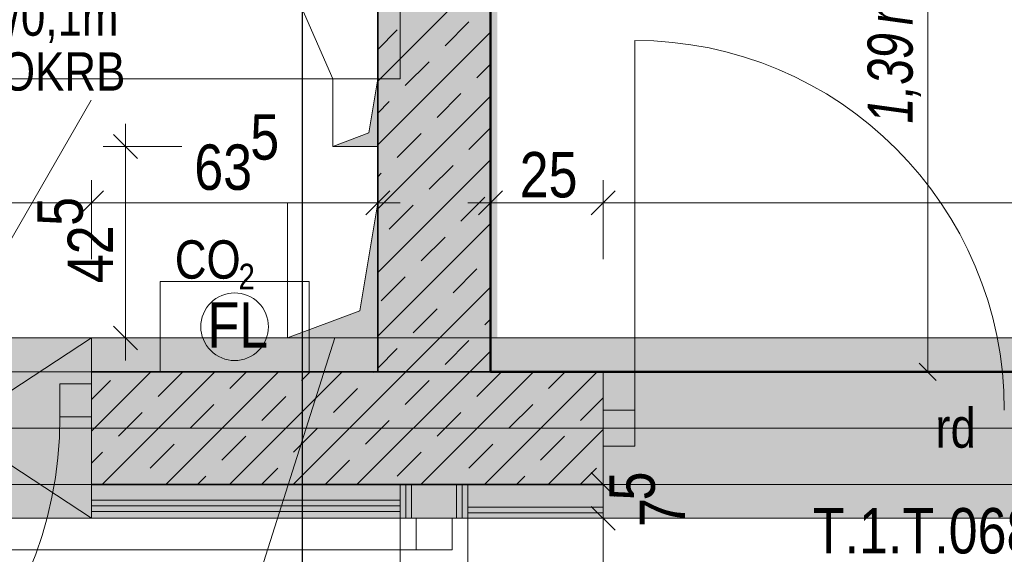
# Model space of a CAD drawing. Extents: x -620 to 300, y 62 to 1107.
# Tile 99 of 256: x -61 to -18, y 821 to 845. Entities that reach past the tile are written whole.
import ezdxf
from ezdxf.lldxf.tags import DXFTag

# ---------------------------------------------------------------- set-up
doc = ezdxf.new("R2010")
doc.units = 0
doc.layers.get('0').update_dxf_attribs({"lineweight": 35})
for name, color, linetype, lineweight, true_color in [('00 -Bauelemente -Dämmung innen', 7, 'Continuous', 9, 0xff7fe6), ('00 -Bauelemente -Gipskarton', 7, 'Continuous', 9, 0xff7fe6), ('30 -34 Innenwände- 1 tragend', 7, 'Continuous', 13, 0xdd0806), ('30 -34 Innenwände- 11 Durchbruch', 4, 'Continuous', 9, 0x00ffff), ('30 -34 Innenwände- 2 nichttragend', 7, 'Continuous', 18, 0xff7fe6), ('30 -34 Innenwände- 4 Türen_Fenster', 9, 'Continuous', 15, 0x808080), ('30 -35 Decken- 1 Konstruktion-Träger- Stahlbeton', 7, 'grob-A06G9FRA8I', 13, 0x33aa00), ('30 -35 Decken- 1 Konstruktion-Träger- Stahlbeton -Ortbeton', 7, 'grob-A06G9FRA8I', 13, 0x33aa00), ('30 -35 Decken- 11 Durchbruch', 5, 'Continuous', 15, 0x0000ff), ('30 -35 Decken- 2.1 Treppen Innen 2D', 7, 'Continuous', 9, 0x599559), ('40 -47 Nutzungspez. Anlagen- 4 Feuerlöschanlagen', 7, 'Continuous', 9, 0xff7fff), ('70 -75 Raumstempel- 1 Raumstempel', 1, 'Continuous', 50, 0xff0000), ('70 -76 Bemaßung- 2 Allgemein', 9, 'Continuous', 5, 0x808080), ('E_Aussparung Bemaßung', 5, 'Continuous', 9, 0x0000ff), ('E_Leerrohr_Detailnummer', 1, 'Continuous', 25, 0xff0000), ('iwb_Schraffur_Wand in Bauart BABW', 7, 'Continuous', 13, 0xac59ff), ('iwb_Sichtbeton', 2, 'Continuous', 50, 0xffff00), ('iwb_Sichtbeton-Shading', 2, 'Continuous', 50, 0xffff00)]:
    doc.layers.add(name, color=color, linetype=linetype, lineweight=lineweight, true_color=true_color)
doc.layers.add('70 -71 Achsen- 1 Gebäudeachsen', color=7, linetype='STRICHPUNKT2-A06G9FR98I', lineweight=18)
doc.layers.add('Keine', color=7, linetype='Continuous', lineweight=9)
doc.layers.add('iwb_Schraffur_Unterzug', color=7, linetype='Continuous', lineweight=5, true_color=0xffffcc, plot=False)
doc.styles.get("Standard").update_dxf_attribs({"font": 'ARIALN.TTF'})
tags = doc.linetypes.add('grob-A06G9FRA8I', pattern=[14, 3, -8, 3]).pattern_tags.tags
tags[8:9] = [DXFTag(74, 4), DXFTag(75, 0), DXFTag(340, '0'), DXFTag(46, 0.0), DXFTag(50, 0.0), DXFTag(44, 0.0), DXFTag(45, 0.0)]
tags[6:7] = [DXFTag(74, 4), DXFTag(75, 0), DXFTag(340, '0'), DXFTag(46, 0.0), DXFTag(50, 0.0), DXFTag(44, 0.0), DXFTag(45, 0.0)]
tags[4:5] = [DXFTag(74, 4), DXFTag(75, 0), DXFTag(340, '0'), DXFTag(46, 0.0), DXFTag(50, 0.0), DXFTag(44, 0.0), DXFTag(45, 0.0)]
tags = doc.linetypes.add('STRICHPUNKT2-A06G9FR98I', pattern=[12.7, 6.35, -3.175, 0, -3.175]).pattern_tags.tags
tags[10:11] = [DXFTag(74, 4), DXFTag(75, 0), DXFTag(340, '0'), DXFTag(46, 0.0), DXFTag(50, 0.0), DXFTag(44, 0.0), DXFTag(45, 0.0)]
tags[8:9] = [DXFTag(74, 4), DXFTag(75, 0), DXFTag(340, '0'), DXFTag(46, 0.0), DXFTag(50, 0.0), DXFTag(44, 0.0), DXFTag(45, 0.0)]
tags[6:7] = [DXFTag(74, 4), DXFTag(75, 0), DXFTag(340, '0'), DXFTag(46, 0.0), DXFTag(50, 0.0), DXFTag(44, 0.0), DXFTag(45, 0.0)]
tags[4:5] = [DXFTag(74, 4), DXFTag(75, 0), DXFTag(340, '0'), DXFTag(46, 0.0), DXFTag(50, 0.0), DXFTag(44, 0.0), DXFTag(45, 0.0)]

# ---------------------------------------------------------------- blocks, each defined once
blk = doc.blocks.new('Shading-A06G9FN58I', base_point=(42.225, 216.053))
at = {"layer": 'iwb_Sichtbeton-Shading', "color": 51, "true_color": 0xffff7f}
for points in [[(-40.875, 988.053), (-40.275, 988.053), (-40.875, 829.253), (-40.275, 829.853)], [(-40.875, 829.253), (-40.275, 829.853), (-35.575, 829.253), (-35.575, 829.853)]]:
    blk.add_solid(points, dxfattribs=at)
blk = doc.blocks.new('Referenz-A06G9FRB8I')
at = {"layer": '00 -Bauelemente -Dämmung innen', "color": 0, "linetype": 'Continuous', "ltscale": 0.13}
for p, q in [((-58.275, 824.553), (-44.575, 824.553)), ((-44.075, 823.053), (-44.075, 824.553)), ((-42.075, 823.053), (-42.075, 824.553)), ((-41.575, 824.553), (-35.575, 824.553)), ((-58.275, 823.853), (-44.575, 823.853)), ((-41.575, 823.553), (-35.575, 823.553))]:
    blk.add_line(p, q, dxfattribs=at)
at = {"layer": '00 -Bauelemente -Gipskarton', "color": 0, "linetype": 'Continuous', "ltscale": 0.13}
for p, q in [((-44.575, 823.053), (-44.575, 824.553)), ((-44.325, 823.053), (-44.325, 824.553)), ((-44.075, 823.053), (-44.075, 824.553)), ((-42.075, 823.053), (-42.075, 824.553)), ((-41.825, 823.053), (-41.825, 824.553)), ((-41.575, 823.053), (-41.575, 824.553)), ((-58.275, 823.853), (-44.575, 823.853)), ((-58.275, 823.603), (-44.575, 823.603)), ((-41.575, 823.553), (-35.575, 823.553)), ((-58.275, 823.353), (-44.575, 823.353)), ((-41.575, 823.303), (-35.575, 823.303)), ((-41.575, 823.053), (-35.575, 823.053))]:
    blk.add_line(p, q, dxfattribs=at)
at = {"layer": '30 -34 Innenwände- 1 tragend', "color": 0, "linetype": 'Continuous', "ltscale": 0.13}
for p, q in [((-45.575, 994.553), (-45.575, 829.553)), ((-40.575, 994.553), (-40.575, 829.553)), ((-58.275, 824.553), (-58.275, 829.553)), ((-58.275, 824.553), (-58.275, 829.553)), ((-58.275, 829.553), (-45.575, 829.553)), ((-40.575, 829.553), (-35.575, 829.553)), ((-35.575, 824.553), (-35.575, 829.553)), ((-35.575, 824.553), (-35.575, 829.553)), ((-58.275, 824.553), (-35.575, 824.553))]:
    blk.add_line(p, q, dxfattribs=at)
at = {"layer": '30 -34 Innenwände- 1 tragend', "color": 0, "lineweight": 35}
for p, q in [((-45.575, 994.553), (-45.575, 829.553)), ((-40.575, 994.553), (-40.575, 829.553)), ((-58.275, 829.553), (-35.575, 829.553)), ((-58.275, 824.553), (-35.575, 824.553))]:
    blk.add_line(p, q, dxfattribs=at)
at = {"layer": '30 -34 Innenwände- 1 tragend', "color": 0, "lineweight": 9}
for p, q in [((-45.575, 842.444), (-40.575, 847.444)), ((-45.575, 842.444), (-40.575, 847.444)), ((-42.589, 844.016), (-41.529, 845.077)), ((-42.589, 844.016), (-41.529, 845.077)), ((-45.575, 843.859), (-44.711, 844.723)), ((-45.575, 843.859), (-44.711, 844.723)), ((-45.575, 839.616), (-40.575, 844.616)), ((-45.575, 839.616), (-40.575, 844.616)), ((-44.357, 842.248), (-43.296, 843.309)), ((-44.357, 842.248), (-43.296, 843.309)), ((-41.175, 842.602), (-40.575, 843.202)), ((-41.175, 842.602), (-40.575, 843.202)), ((-42.943, 840.834), (-41.882, 841.895)), ((-42.943, 840.834), (-41.882, 841.895)), ((-45.575, 836.788), (-40.575, 841.788)), ((-45.575, 836.788), (-40.575, 841.788)), ((-45.575, 841.03), (-45.064, 841.541)), ((-45.575, 841.03), (-45.064, 841.541)), ((-44.711, 839.066), (-43.65, 840.127)), ((-44.711, 839.066), (-43.65, 840.127)), ((-41.529, 839.42), (-40.575, 840.373)), ((-41.529, 839.42), (-40.575, 840.373)), ((-45.575, 833.959), (-40.575, 838.959)), ((-45.575, 833.959), (-40.575, 838.959)), ((-45.575, 838.202), (-45.418, 838.359)), ((-45.575, 838.202), (-45.418, 838.359)), ((-43.296, 837.652), (-42.236, 838.713)), ((-43.296, 837.652), (-42.236, 838.713)), ((-41.882, 836.238), (-40.822, 837.299)), ((-41.882, 836.238), (-40.822, 837.299)), ((-45.064, 835.884), (-44.004, 836.945)), ((-45.064, 835.884), (-44.004, 836.945)), ((-45.575, 831.131), (-40.575, 836.131)), ((-45.575, 831.131), (-40.575, 836.131)), ((-43.65, 834.47), (-42.589, 835.531)), ((-43.65, 834.47), (-42.589, 835.531)), ((-42.236, 833.056), (-41.175, 834.117)), ((-42.236, 833.056), (-41.175, 834.117)), ((-45.418, 832.703), (-44.357, 833.763)), ((-45.418, 832.703), (-44.357, 833.763)), ((-44.325, 829.553), (-40.575, 833.302)), ((-44.325, 829.553), (-40.575, 833.302)), ((-44.004, 831.288), (-42.943, 832.349)), ((-44.004, 831.288), (-42.943, 832.349)), ((-40.822, 831.642), (-40.575, 831.888)), ((-40.822, 831.642), (-40.575, 831.888)), ((-42.589, 829.874), (-41.529, 830.935)), ((-42.589, 829.874), (-41.529, 830.935)), ((-45.575, 829.716), (-44.711, 830.581)), ((-45.575, 829.716), (-44.711, 830.581)), ((-41.496, 829.553), (-40.575, 830.474)), ((-41.496, 829.553), (-40.575, 830.474)), ((-58.275, 826.916), (-55.638, 829.553)), ((-58.275, 826.916), (-55.638, 829.553)), ((-57.81, 824.553), (-52.81, 829.553)), ((-57.81, 824.553), (-52.81, 829.553)), ((-55.317, 828.46), (-54.257, 829.521)), ((-55.317, 828.46), (-54.257, 829.521)), ((-54.981, 824.553), (-49.981, 829.553)), ((-54.981, 824.553), (-49.981, 829.553)), ((-52.153, 824.553), (-47.153, 829.553)), ((-52.153, 824.553), (-47.153, 829.553)), ((-52.135, 828.813), (-51.396, 829.553)), ((-52.135, 828.813), (-51.396, 829.553)), ((-49.325, 824.553), (-44.325, 829.553)), ((-49.325, 824.553), (-44.325, 829.553)), ((-48.953, 829.167), (-48.567, 829.553)), ((-48.953, 829.167), (-48.567, 829.553)), ((-46.496, 824.553), (-41.496, 829.553)), ((-46.496, 824.553), (-41.496, 829.553)), ((-45.771, 829.521), (-45.739, 829.553)), ((-45.771, 829.521), (-45.739, 829.553)), ((-43.668, 824.553), (-38.668, 829.553)), ((-43.668, 824.553), (-38.668, 829.553)), ((-41.175, 828.46), (-40.114, 829.521)), ((-41.175, 828.46), (-40.114, 829.521)), ((-40.839, 824.553), (-35.839, 829.553)), ((-40.839, 824.553), (-35.839, 829.553)), ((-37.993, 828.813), (-37.253, 829.553)), ((-37.993, 828.813), (-37.253, 829.553)), ((-58.275, 828.33), (-57.439, 829.167)), ((-58.275, 828.33), (-57.439, 829.167)), ((-47.539, 827.753), (-46.478, 828.813)), ((-47.539, 827.753), (-46.478, 828.813)), ((-44.357, 828.106), (-43.296, 829.167)), ((-44.357, 828.106), (-43.296, 829.167)), ((-50.721, 827.399), (-49.66, 828.46)), ((-50.721, 827.399), (-49.66, 828.46)), ((-36.579, 827.399), (-35.575, 828.403)), ((-36.579, 827.399), (-35.575, 828.403)), ((-53.903, 827.046), (-52.842, 828.106)), ((-53.903, 827.046), (-52.842, 828.106)), ((-39.761, 827.046), (-38.7, 828.106)), ((-39.761, 827.046), (-38.7, 828.106)), ((-57.085, 826.692), (-56.024, 827.753)), ((-57.085, 826.692), (-56.024, 827.753)), ((-42.943, 826.692), (-41.882, 827.753)), ((-42.943, 826.692), (-41.882, 827.753)), ((-49.307, 825.985), (-48.246, 827.046)), ((-49.307, 825.985), (-48.246, 827.046)), ((-46.125, 826.339), (-45.064, 827.399)), ((-46.125, 826.339), (-45.064, 827.399)), ((-38.011, 824.553), (-35.575, 826.989)), ((-38.011, 824.553), (-35.575, 826.989)), ((-52.489, 825.631), (-51.428, 826.692)), ((-52.489, 825.631), (-51.428, 826.692)), ((-38.347, 825.631), (-37.286, 826.692)), ((-38.347, 825.631), (-37.286, 826.692)), ((-55.671, 825.278), (-54.61, 826.339)), ((-55.671, 825.278), (-54.61, 826.339)), ((-41.529, 825.278), (-40.468, 826.339)), ((-41.529, 825.278), (-40.468, 826.339)), ((-58.275, 825.502), (-57.792, 825.985)), ((-58.275, 825.502), (-57.792, 825.985)), ((-44.711, 824.924), (-43.65, 825.985)), ((-44.711, 824.924), (-43.65, 825.985)), ((-50.739, 824.553), (-50.014, 825.278)), ((-50.739, 824.553), (-50.014, 825.278)), ((-47.893, 824.571), (-46.832, 825.631)), ((-47.893, 824.571), (-46.832, 825.631)), ((-36.597, 824.553), (-35.872, 825.278)), ((-36.597, 824.553), (-35.872, 825.278)), ((-53.567, 824.553), (-53.196, 824.924)), ((-53.567, 824.553), (-53.196, 824.924)), ((-39.425, 824.553), (-39.054, 824.924)), ((-39.425, 824.553), (-39.054, 824.924)), ((-56.396, 824.553), (-56.378, 824.571)), ((-56.396, 824.553), (-56.378, 824.571)), ((-42.253, 824.553), (-42.236, 824.571)), ((-42.253, 824.553), (-42.236, 824.571))]:
    blk.add_line(p, q, dxfattribs=at)
at = {"layer": '30 -34 Innenwände- 11 Durchbruch', "color": 0, "linetype": 'Continuous', "ltscale": 0.13}
for p, q in [((-64.375, 831.053), (-58.286, 841.6)), ((-70.475, 831.053), (-58.275, 831.053)), ((-58.275, 831.053), (-70.475, 823.053)), ((-58.275, 823.053), (-70.475, 831.053)), ((-70.475, 831.053), (-58.275, 823.053)), ((-58.275, 831.053), (-70.475, 823.053)), ((-58.275, 823.053), (-58.275, 831.053)), ((-70.475, 823.053), (-58.275, 823.053))]:
    blk.add_line(p, q, dxfattribs=at)
at = {"layer": '30 -34 Innenwände- 11 Durchbruch', "color": 0, "lineweight": 0}
blk.add_solid([(-58.275, 823.053), (-64.375, 827.053), (-58.275, 831.053)], dxfattribs=at)
at = {"layer": '30 -34 Innenwände- 2 nichttragend', "color": 0, "linetype": 'Continuous', "ltscale": 0.18}
for p, q in [((-58.275, 824.553), (-44.575, 824.553)), ((-58.275, 823.353), (-58.275, 824.553)), ((-44.575, 823.053), (-44.575, 824.553)), ((-44.575, 823.353), (-44.575, 824.553)), ((-41.575, 823.053), (-41.575, 824.553)), ((-41.575, 824.553), (-35.575, 824.553)), ((-35.575, 823.053), (-35.575, 824.553)), ((-58.275, 823.353), (-44.575, 823.353)), ((-44.325, 823.053), (-44.575, 823.053)), ((-44.325, 823.053), (-44.575, 823.053)), ((-44.075, 823.053), (-44.325, 823.053)), ((-41.575, 823.053), (-44.325, 823.053)), ((-42.075, 823.053), (-44.075, 823.053)), ((-41.825, 823.053), (-42.075, 823.053)), ((-41.575, 823.053), (-41.825, 823.053)), ((-41.575, 823.053), (-35.575, 823.053))]:
    blk.add_line(p, q, dxfattribs=at)
at = {"layer": '30 -34 Innenwände- 4 Türen_Fenster', "color": 0, "linetype": 'grob-A06G9FRA8I', "ltscale": 0.15}
for p, q in [((-34.175, 827.853), (-34.175, 844.253)), ((-78.775, 829.553), (-58.275, 829.553)), ((-35.575, 829.553), (14.425, 829.553)), ((-78.775, 824.553), (-58.275, 824.553)), ((-35.575, 824.553), (14.425, 824.553)), ((-44.575, 771.053), (-44.575, 823.053)), ((-41.575, 771.053), (-41.575, 823.053)), ((-43.875, 821.653), (-68.475, 821.653))]:
    blk.add_line(p, q, dxfattribs=at)
at = {"layer": '30 -34 Innenwände- 4 Türen_Fenster', "color": 0, "linetype": 'Continuous', "ltscale": 0.15}
for p, q in [((-59.675, 829.013), (-58.275, 829.013)), ((-59.675, 827.553), (-59.675, 829.013)), ((-58.275, 829.013), (-58.275, 827.553)), ((-58.275, 827.553), (-59.675, 827.553)), ((-35.575, 827.853), (-34.175, 827.853)), ((-35.575, 826.253), (-35.575, 827.853)), ((-34.175, 827.853), (-34.175, 826.253)), ((-34.175, 826.253), (-35.575, 826.253)), ((-43.875, 821.653), (-43.875, 823.053)), ((-43.875, 823.053), (-42.275, 823.053)), ((-42.275, 823.053), (-42.275, 821.653)), ((-42.275, 821.653), (-43.875, 821.653))]:
    blk.add_line(p, q, dxfattribs=at)
at = {"layer": '30 -34 Innenwände- 4 Türen_Fenster', "color": 0, "linetype": 'grob-A06G9FRA8I', "ltscale": 0.15}
for centre, major_axis in [((-34.175, 827.853), (16.4, 0)), ((-77.375, 827.553), (0, -17.7)), ((-43.875, 821.653), (-24.6, 0))]:
    blk.add_ellipse(centre, major_axis=major_axis, ratio=1, start_param=0, end_param=1.570796, dxfattribs=at)
at = {"layer": '30 -35 Decken- 1 Konstruktion-Träger- Stahlbeton', "color": 0}
for p, q in [((-121.575, 831.053), (75.968, 831.053)), ((-121.575, 823.053), (75.968, 823.053))]:
    blk.add_line(p, q, dxfattribs=at)
at = {"layer": '30 -35 Decken- 1 Konstruktion-Träger- Stahlbeton -Ortbeton', "color": 0, "linetype": 'grob-A06G9FRA8I', "ltscale": 0.13}
for p, q in [((-44.575, 848.553), (-44.575, 842.553)), ((-44.575, 842.553), (-122.575, 842.553))]:
    blk.add_line(p, q, dxfattribs=at)
at = {"layer": '30 -35 Decken- 11 Durchbruch', "color": 0, "linetype": 'Continuous', "ltscale": 0.15}
for p, q in [((-47.575, 842.553), (-52.542, 853.951)), ((-47.575, 839.553), (-47.575, 842.553)), ((-47.575, 842.553), (-45.575, 842.553)), ((-45.575, 842.553), (-45.975, 840.153)), ((-45.575, 842.553), (-45.975, 840.153)), ((-45.575, 839.553), (-45.575, 842.553)), ((-45.975, 840.153), (-47.575, 839.553)), ((-45.975, 840.153), (-47.575, 839.553)), ((-47.575, 839.553), (-45.575, 839.553)), ((-49.575, 831.053), (-49.575, 837.053)), ((-49.575, 837.053), (-45.575, 837.053)), ((-45.575, 837.053), (-46.375, 832.253)), ((-45.575, 837.053), (-46.375, 832.253)), ((-45.575, 831.053), (-45.575, 837.053)), ((-46.375, 832.253), (-49.575, 831.053)), ((-46.375, 832.253), (-49.575, 831.053)), ((-47.475, 831.053), (-54.571, 808.727)), ((-49.575, 831.053), (-45.575, 831.053))]:
    blk.add_line(p, q, dxfattribs=at)
at = {"layer": '30 -35 Decken- 11 Durchbruch', "color": 0, "lineweight": 0}
for points in [[(-45.575, 839.553), (-45.975, 840.153), (-45.575, 842.553)], [(-45.975, 839.553), (-47.575, 839.553), (-45.975, 840.153)], [(-45.975, 839.553), (-45.975, 840.153), (-45.575, 839.553)], [(-45.575, 831.053), (-46.375, 832.253), (-45.575, 837.053)], [(-46.375, 831.053), (-49.575, 831.053), (-46.375, 832.253)], [(-46.375, 831.053), (-46.375, 832.253), (-45.575, 831.053)]]:
    blk.add_solid(points, dxfattribs=at)
at = {"layer": '30 -35 Decken- 2.1 Treppen Innen 2D', "color": 0, "linetype": 'grob-A06G9FRA8I', "ltscale": 0.13}
for p, q in [((-40.575, 877.353), (-40.575, 829.553)), ((-40.575, 829.553), (36.925, 829.553))]:
    blk.add_line(p, q, dxfattribs=at)
at = {"layer": '30 -35 Decken- 2.1 Treppen Innen 2D', "color": 0, "linetype": 'Continuous', "ltscale": 0.13}
for p, q in [((-40.575, 874.453), (-40.575, 829.553)), ((-40.575, 829.553), (36.925, 829.553)), ((-35.575, 829.553), (14.425, 829.553))]:
    blk.add_line(p, q, dxfattribs=at)
at = {"layer": '40 -47 Nutzungspez. Anlagen- 4 Feuerlöschanlagen', "color": 0, "linetype": 'Continuous', "ltscale": 0.13}
for p, q in [((-55.225, 829.553), (-55.225, 833.553)), ((-55.225, 833.553), (-48.625, 833.553)), ((-48.625, 833.553), (-48.625, 829.553)), ((-52.986, 832.614), (-52.877, 832.713)), ((-52.877, 832.713), (-52.759, 832.8)), ((-52.759, 832.8), (-52.633, 832.876)), ((-52.633, 832.876), (-52.499, 832.939)), ((-52.499, 832.939), (-52.361, 832.989)), ((-52.361, 832.989), (-52.218, 833.024)), ((-52.218, 833.024), (-52.072, 833.046)), ((-52.072, 833.046), (-51.925, 833.053)), ((-51.925, 833.053), (-51.778, 833.046)), ((-51.778, 833.046), (-51.633, 833.024)), ((-51.633, 833.024), (-51.49, 832.989)), ((-51.49, 832.989), (-51.351, 832.939)), ((-51.351, 832.939), (-51.218, 832.876)), ((-51.218, 832.876), (-51.092, 832.8)), ((-51.092, 832.8), (-50.974, 832.713)), ((-50.974, 832.713), (-50.865, 832.614)), ((-53.311, 832.127), (-53.248, 832.26)), ((-53.248, 832.26), (-53.173, 832.386)), ((-53.173, 832.386), (-53.085, 832.505)), ((-53.085, 832.505), (-52.986, 832.614)), ((-50.865, 832.614), (-50.766, 832.505)), ((-50.766, 832.505), (-50.678, 832.386)), ((-50.678, 832.386), (-50.603, 832.26)), ((-50.603, 832.26), (-50.54, 832.127)), ((-53.418, 831.7), (-53.397, 831.846)), ((-53.397, 831.846), (-53.361, 831.989)), ((-53.361, 831.989), (-53.311, 832.127)), ((-50.54, 832.127), (-50.49, 831.989)), ((-50.49, 831.989), (-50.454, 831.846)), ((-50.454, 831.846), (-50.433, 831.7)), ((-53.425, 831.553), (-53.418, 831.7)), ((-53.418, 831.406), (-53.425, 831.553)), ((-53.397, 831.26), (-53.418, 831.406)), ((-50.433, 831.406), (-50.454, 831.26)), ((-50.433, 831.7), (-50.425, 831.553)), ((-50.425, 831.553), (-50.433, 831.406)), ((-53.361, 831.118), (-53.397, 831.26)), ((-53.311, 830.979), (-53.361, 831.118)), ((-53.248, 830.846), (-53.311, 830.979)), ((-50.54, 830.979), (-50.603, 830.846)), ((-50.49, 831.118), (-50.54, 830.979)), ((-50.454, 831.26), (-50.49, 831.118)), ((-53.173, 830.72), (-53.248, 830.846)), ((-53.085, 830.602), (-53.173, 830.72)), ((-52.986, 830.492), (-53.085, 830.602)), ((-52.877, 830.394), (-52.986, 830.492)), ((-50.865, 830.492), (-50.974, 830.394)), ((-50.766, 830.602), (-50.865, 830.492)), ((-50.678, 830.72), (-50.766, 830.602)), ((-50.603, 830.846), (-50.678, 830.72)), ((-52.759, 830.306), (-52.877, 830.394)), ((-52.633, 830.23), (-52.759, 830.306)), ((-52.499, 830.167), (-52.633, 830.23)), ((-52.361, 830.118), (-52.499, 830.167)), ((-52.218, 830.082), (-52.361, 830.118)), ((-52.072, 830.06), (-52.218, 830.082)), ((-51.925, 830.053), (-52.072, 830.06)), ((-51.778, 830.06), (-51.925, 830.053)), ((-51.633, 830.082), (-51.778, 830.06)), ((-51.49, 830.118), (-51.633, 830.082)), ((-51.351, 830.167), (-51.49, 830.118)), ((-51.218, 830.23), (-51.351, 830.167)), ((-51.092, 830.306), (-51.218, 830.23)), ((-50.974, 830.394), (-51.092, 830.306)), ((-48.625, 829.553), (-55.225, 829.553))]:
    blk.add_line(p, q, dxfattribs=at)
at = {"layer": '70 -71 Achsen- 1 Gebäudeachsen', "color": 0, "linetype": 'STRICHPUNKT2-A06G9FR98I', "ltscale": 0.18}
blk.add_line((-538.628, 827.053), (75.968, 827.053), dxfattribs=at)
at = {"layer": '70 -75 Raumstempel- 1 Raumstempel', "color": 0, "linetype": 'Continuous', "ltscale": 0.5}
for p, q in [((-40.575, 829.553), (-40.575, 988.053)), ((35.425, 829.553), (-40.575, 829.553))]:
    blk.add_line(p, q, dxfattribs=at)
at = {"layer": '70 -76 Bemaßung- 2 Allgemein', "color": 0, "linetype": 'Continuous', "ltscale": 0.13}
for p, q in [((-56.765, 840.553), (-56.765, 838.493)), ((-54.265, 839.553), (-57.765, 839.553)), ((-56.765, 832.114), (-56.765, 838.493)), ((-58.275, 834.553), (-58.275, 838.053)), ((-58.275, 834.553), (-58.275, 838.053)), ((-45.575, 834.553), (-45.575, 838.053)), ((-40.575, 834.553), (-40.575, 838.053)), ((-35.575, 834.553), (-35.575, 838.053)), ((-35.575, 834.553), (-35.575, 838.053)), ((-59.336, 837.053), (-80.215, 837.053)), ((-57.275, 837.053), (-59.336, 837.053)), ((-59.275, 837.053), (-57.215, 837.053)), ((-46.636, 837.053), (-57.215, 837.053)), ((-44.575, 837.053), (-46.636, 837.053)), ((-41.575, 837.053), (-39.515, 837.053)), ((-36.636, 837.053), (-39.515, 837.053)), ((-34.575, 837.053), (-36.636, 837.053)), ((-36.575, 837.053), (-34.515, 837.053)), ((13.364, 837.053), (-34.515, 837.053)), ((-56.765, 830.053), (-56.765, 832.114)), ((-54.265, 831.053), (-57.765, 831.053)), ((-35.575, 825.614), (-35.575, 826.674)), ((-35.575, 823.553), (-35.575, 825.614)), ((-38.075, 824.553), (-34.575, 824.553)), ((-35.575, 823.053), (-35.575, 824.553)), ((-35.575, 824.053), (-35.575, 821.993)), ((-35.575, 824.053), (-35.575, 821.993)), ((-38.075, 823.053), (-34.575, 823.053)), ((-38.075, 823.053), (-34.575, 823.053)), ((-35.575, 821.993), (-35.575, 820.932)), ((-35.575, 772.114), (-35.575, 821.993))]:
    blk.add_line(p, q, dxfattribs=at)
at = {"layer": '70 -76 Bemaßung- 2 Allgemein', "color": 0, "linetype": 'Continuous', "lineweight": 20, "ltscale": 0.2}
for p, q in [((-57.296, 840.084), (-56.235, 839.023)), ((-57.745, 837.584), (-58.806, 836.523)), ((-58.806, 836.523), (-57.745, 837.584)), ((-45.045, 837.584), (-46.106, 836.523)), ((-41.106, 836.523), (-40.045, 837.584)), ((-36.106, 836.523), (-35.045, 837.584)), ((-35.045, 837.584), (-36.106, 836.523)), ((-56.235, 830.523), (-57.296, 831.584)), ((-35.045, 824.023), (-36.106, 825.084)), ((-36.106, 823.584), (-35.045, 822.523)), ((-36.106, 823.584), (-35.045, 822.523))]:
    blk.add_line(p, q, dxfattribs=at)
at = {"layer": '30 -34 Innenwände- 11 Durchbruch', "color": 0, "linetype": 'Continuous', "ltscale": 0.13, "char_height": 1.7, "attachment_point": 1}
for s, insert in [('{\\fArial Narrow;0,61m/0,1m}', (-67.363, 846.164)), ('{\\fArial Narrow;ü.OKRB}', (-63.917, 843.728))]:
    blk.add_mtext(s, dxfattribs=dict(at, insert=insert))
at = {"layer": '40 -47 Nutzungspez. Anlagen- 4 Feuerlöschanlagen', "color": 0, "linetype": 'Continuous', "ltscale": 0.13, "attachment_point": 1}
for s, insert, char_height in [('{\\fArial Narrow;CO}', (-54.579, 835.386), 1.7), ('{\\fArial Narrow;2}', (-51.751, 834.347), 1.13339), ('{\\fArial Narrow;FL}', (-53.13, 832.636), 2.01377)]:
    blk.add_mtext(s, dxfattribs=dict(at, insert=insert, char_height=char_height))
at = {"layer": '70 -76 Bemaßung- 2 Allgemein', "color": 0, "linetype": 'Continuous', "ltscale": 0.13, "char_height": 2.01377, "attachment_point": 1}
for s, insert in [('{\\fArial Narrow;5}', (-51.23, 840.981)), ('{\\fArial Narrow;63}', (-53.715, 839.639)), ('{\\fArial Narrow;25}', (-39.278, 839.304))]:
    blk.add_mtext(s, dxfattribs=dict(at, insert=insert))
at = {"layer": '70 -76 Bemaßung- 2 Allgemein', "color": 0, "linetype": 'Continuous', "ltscale": 0.13, "char_height": 2.01377, "attachment_point": 1, "rotation": 90}
for s, insert in [('{\\fArial Narrow;5}', (-60.676, 836.027)), ('{\\fArial Narrow;42}', (-59.334, 833.485)), ('{\\fArial Narrow;5}', (-35.295, 823.845)), ('{\\fArial Narrow;7}', (-33.953, 822.667))]:
    blk.add_mtext(s, dxfattribs=dict(at, insert=insert))
at = {"layer": 'Keine', "color": 0, "linetype": 'Continuous', "ltscale": 0.13, "attachment_point": 1}
for s, insert, char_height in [('{\\fArial Narrow;rd}', (-20.833, 827.948), 1.76205), ('{\\fArial Narrow;T.1.T.068}', (-26.27, 823.508), 2.01377)]:
    blk.add_mtext(s, dxfattribs=dict(at, insert=insert, char_height=char_height))
blk = doc.blocks.new('Referenz-A06G9FRD8I')
at = {"layer": 'iwb_Schraffur_Wand in Bauart BABW', "linetype": 'Continuous', "ltscale": 0.13}
blk.add_hatch(color=256, dxfattribs=at).paths.add_polyline_path([(-45.573, 824.553), (-45.573, 988.053), (-44.075, 988.053), (-44.075, 999.153), (-42.075, 999.153), (-42.075, 988.085), (-40.573, 988.085), (-40.573, 829.553), (-35.573, 829.553), (-35.573, 824.553)])
at = {"layer": 'iwb_Schraffur_Unterzug', "linetype": 'Continuous', "ltscale": 0.13}
for points in [[(-451.575, 827.053), (-451.575, 831.053), (75.968, 831.053)], [(-451.575, 827.053), (75.968, 831.053), (75.968, 828.123)], [(-451.575, 827.053), (75.968, 828.123), (75.968, 825.983)], [(-451.575, 827.053), (75.968, 825.983), (75.968, 823.053)], [(-451.575, 827.053), (75.968, 823.053), (-451.575, 823.053)]]:
    blk.add_solid(points, dxfattribs=at)
at = {"layer": 'iwb_Sichtbeton', "linetype": 'Continuous', "ltscale": 0.5}
for points in [[(-40.875, 988.053), (-40.275, 988.053), (-40.875, 829.253), (-40.275, 829.853)], [(-40.875, 829.253), (-40.275, 829.853), (-35.575, 829.253), (-35.575, 829.853)]]:
    blk.add_solid(points, dxfattribs=at)
blk = doc.blocks.new('Polygon-A06G9FW18I')
at = {"color": 0, "linetype": 'ByBlock', "lineweight": -2, "ltscale": 0.25}
blk.add_line((-48.912, 820.694), (-48.912, 1010.72), dxfattribs=at)
blk = doc.blocks.new('Maß-A06G9G0L8I')
at = {"color": 0, "linetype": 'ByBlock', "lineweight": -2, "ltscale": 0.13}
for p, q in [((-20.794, 857.022), (-21.557, 857.786)), ((-20.575, 857.404), (-22.175, 857.404)), ((-21.175, 857.404), (-21.175, 829.553)), ((-20.794, 829.171), (-21.557, 829.935)), ((-20.575, 829.553), (-22.175, 829.553))]:
    blk.add_line(p, q, dxfattribs=at)
at = {"color": 0, "linetype": 'ByBlock', "lineweight": -2, "ltscale": 0.13, "char_height": 2, "attachment_point": 1, "rotation": 90}
for s, insert in [('{\\W0.9;\\fArial Narrow|b0|i1;m}', (-23.842, 844.937)), ('{\\W0.9;\\fArial Narrow|b0|i1;1,39 }', (-23.842, 840.569))]:
    blk.add_mtext(s, dxfattribs=dict(at, insert=insert))

msp = doc.modelspace()

# ---------------------------------------------------------------- block references
at = {"color": 8, "lineweight": 25, "ltscale": 0.25, "true_color": 0x808080}
for name in ['Referenz-A06G9FRB8I', 'Referenz-A06G9FRD8I']:
    msp.add_blockref(name, (0, 0), dxfattribs=at)
msp.add_blockref('Shading-A06G9FN58I', (42.225, 216.053))
at = {"layer": 'E_Aussparung Bemaßung', "ltscale": 0.13}
msp.add_blockref('Maß-A06G9G0L8I', (0, 0), dxfattribs=at)
at = {"layer": 'E_Leerrohr_Detailnummer', "ltscale": 0.25}
msp.add_blockref('Polygon-A06G9FW18I', (0, 0), dxfattribs=at)

doc.saveas('drawing.dxf')
